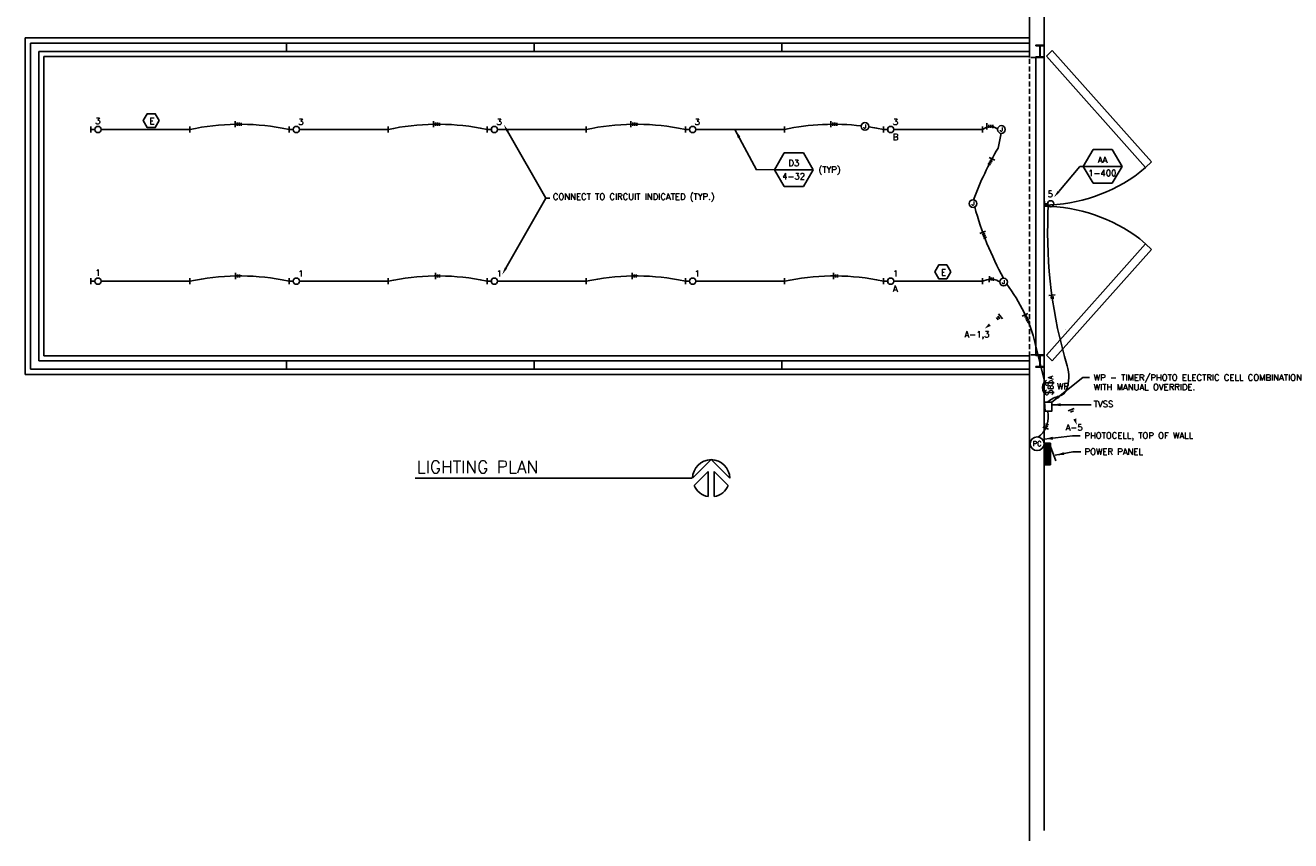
# Model space of a CAD drawing. Extents: x 977 to 2203, y 2554 to 5199.
# Tile 1 of 2: x 977 to 2203, y 2554 to 3344. Entities that reach past the tile are written whole.
import ezdxf
from ezdxf.enums import TextEntityAlignment as Align

# ---------------------------------------------------------------- set-up
doc = ezdxf.new("R2010")
doc.units = 0
doc.header["$MEASUREMENT"] = 0
doc.linetypes.add('DASHED', pattern=[7.275, 4.85, -2.425])
doc.layers.get('0').update_dxf_attribs({"linetype": 'CONTINUOUS'})
for name, color, linetype in [('CIRCUIT', 7, 'CONTINUOUS'), ('COM-TXT-100', 6, 'CONTINUOUS'), ('DOOR', 2, 'CONTINUOUS'), ('LIGHT', 2, 'CONTINUOUS'), ('POWER', 7, 'CONTINUOUS'), ('S-FLOR-COL', 1, 'CONTINUOUS'), ('S-FLOR-LW20', 1, 'CONTINUOUS'), ('S-FNDN', 4, 'DASHED'), ('SWITCH', 2, 'CONTINUOUS'), ('TEXT', 4, 'CONTINUOUS'), ('TITLE', 2, 'CONTINUOUS')]:
    doc.layers.add(name, color=color, linetype=linetype)
doc.styles.add('SIMPLEX', font='simplex')
doc.styles.get("Standard").update_dxf_attribs({"font": 'simplex.shx', "width": 0.9, "height": 609.6})
doc.dimstyles.new('DIM', dxfattribs={"dimscale": 48, "dimtxt": 0.125, "dimasz": 0.18, "dimexe": 0.09, "dimexo": 0.0625, "dimgap": 0.05, "dimtad": 0, "dimdec": 0, "dimzin": 0, "dimdsep": 46, "dimlunit": 4, "dimtxsty": 'SIMPLEX', "dimcen": 0.09, "dimadec": 0, "dimazin": 0, "dimtfac": 1, "dimtdec": 0, "dimtofl": 0, "dimtmove": 2, "dimatfit": 3, "dimfxl": 0, "dimfrac": 1, "dimtolj": 1, "dimtzin": 1, "dimarcsym": 0})

# ---------------------------------------------------------------- blocks, each defined once
blk = doc.blocks.new('X_OUT01')
blk.add_circle((0, 0), 0.0625)
at = {"color": 3}
blk.add_text('J', height=0.0625, rotation=90, dxfattribs=at).set_placement((0, 0), align=Align.MIDDLE)
blk = doc.blocks.new('X_SWIDBL')
for p, q in [((-0.082, 0.058), (0.082, 0.058)), ((-0.082, -0.098), (0.082, -0.098))]:
    blk.add_line(p, q)
blk.add_arc((0.031, -0.02), 0.138, 145.3324, 214.6676)
at = {"style": 'SIMPLEX'}
for p in [(0, 0.058), (0, -0.098)]:
    blk.add_text('S', height=0.125, rotation=90, dxfattribs=at).set_placement(p, align=Align.MIDDLE)
at = {"color": 6, "style": 'SIMPLEX'}
for p in [(0.063, 0.111), (0.063, -0.045)]:
    blk.add_attdef('X', p, '', height=0.0778, rotation=90, dxfattribs=at)
blk = doc.blocks.new('_CIR02')
at = {"color": 3}
for p, q in [((0, 0.0625), (0, -0.0625)), ((0.04, -0.03125), (0.04, 0.03125)), ((0.08, -0.03125), (0.08, 0.03125))]:
    blk.add_line(p, q, dxfattribs=at)
blk = doc.blocks.new('_NOT02X')
for p, q in [((-0.126, 0.23), (-0.258, 0.001)), ((0.137, 0.23), (-0.126, 0.23)), ((0.269, 0.001), (0.137, 0.23)), ((-0.258, 0.001), (0.269, 0.001)), ((-0.258, 0.001), (-0.126, -0.227)), ((0.137, -0.227), (0.269, 0.001)), ((-0.126, -0.227), (0.137, -0.227))]:
    blk.add_line(p, q)
at = {"style": 'SIMPLEX'}
for tag, p in [('TOP', (0.004, 0.049)), ('BOT', (0.001, -0.131))]:
    blk.add_attdef(tag, text='', height=0.0843, dxfattribs=at).set_placement(p, align=Align.CENTER)
blk = doc.blocks.new('X_WMRND')
for p, q in [((0.01, 0.055), (0.01, -0.055)), ((0.01, 0), (0.074, 0))]:
    blk.add_line(p, q)
blk.add_circle((0.136, 0), 0.0625)
blk = doc.blocks.new('N_ARROW')
at = {"color": 4}
for p, q in [((-0.147, 0.345), (0.136, 0.062)), ((0, 0.375), (0.375, 0)), ((0.136, 0.062), (-0.37, 0.062)), ((0.136, -0.063), (-0.37, -0.063)), ((0.136, -0.063), (-0.147, -0.345)), ((0.375, 0), (0, -0.375))]:
    blk.add_line(p, q, dxfattribs=at)
for start, end in [(113.0515, 170.4059), (270, 90), (189.5941, 246.9485)]:
    blk.add_arc((0, 0), 0.375, start, end, dxfattribs=at)
blk = doc.blocks.new('_CIR01')
at = {"color": 3}
for p, q in [((0, 0.0625), (0, -0.0625)), ((0.04, -0.03125), (0.04, 0.03125))]:
    blk.add_line(p, q, dxfattribs=at)
blk = doc.blocks.new('_PNLS62')
for p, q in [((0, -10.5), (0, 10.5)), ((0, 10.5), (6, 10.5)), ((1, -10.5), (1, 10.5)), ((2, -10.5), (2, 10.5)), ((3, -10.5), (3, 10.5)), ((4, -10.5), (4, 10.5)), ((5, -10.5), (5, 10.5)), ((6, 10.5), (6, -10.5)), ((6, 7.5), (11.1, -6.6)), ((6, -10.5), (0, -10.5))]:
    blk.add_line(p, q)

msp = doc.modelspace()

# ---------------------------------------------------------------- linework, layer by layer
at = {"color": 3}
for p, q in [((1180.8, 3251.2), (1180.8, 3245.2)), ((1182.8, 3246.7), (1182.7, 3249.7)), ((1184.7, 3246.7), (1184.6, 3249.7)), ((1186.6, 3246.6), (1186.6, 3249.6)), ((1373, 3251.2), (1373, 3245.2)), ((1374.9, 3246.7), (1374.9, 3249.7)), ((1376.8, 3246.7), (1376.8, 3249.7)), ((1378.8, 3246.6), (1378.7, 3249.6)), ((1564.2, 3251.2), (1564.3, 3245.2)), ((1566.2, 3246.7), (1566.2, 3249.7)), ((1568.1, 3246.7), (1568.1, 3249.7)), ((1570, 3246.6), (1570, 3249.6)), ((1757.8, 3251.2), (1757.9, 3245.2)), ((1759.8, 3246.7), (1759.8, 3249.7)), ((1761.7, 3246.7), (1761.7, 3249.7)), ((1763.6, 3246.6), (1763.6, 3249.6)), ((1909.1, 3249.1), (1909.1, 3243.1)), ((1911, 3244.6), (1911, 3247.6)), ((1912.9, 3244.6), (1912.9, 3247.6)), ((1914.9, 3244.4), (1914.8, 3247.4)), ((1916.8, 3213.2), (1911.4, 3215.8)), ((1911.9, 3213.4), (1914.6, 3212.1)), ((1910, 3210.1), (1912.7, 3208.7)), ((1911, 3211.7), (1913.7, 3210.4)), ((1907.9, 3144.5), (1902.4, 3142.1)), ((1904.5, 3141), (1907.3, 3142.2)), ((1905.3, 3139.2), (1908, 3140.4)), ((1905.9, 3137.4), (1908.6, 3138.6)), ((1975.2, 3082.8), (1969.2, 3082.2)), ((1970.9, 3080.5), (1973.9, 3080.7)), ((1971.1, 3079.2), (1974.1, 3079.5)), ((1948.8, 3064.8), (1943.4, 3062.1)), ((1945.6, 3061.1), (1948.3, 3062.4)), ((1946.5, 3059.3), (1949.2, 3060.7)), ((1947.2, 3057.5), (1949.9, 3058.9)), ((1948.1, 3055.8), (1950.8, 3057.2))]:
    msp.add_line(p, q, dxfattribs=at)
at = {"color": 6}
for centre in [(1048, 3243), (1240, 3243), (1432, 3243), (1624, 3243), (1816, 3243), (1048, 3096), (1240, 3096), (1432, 3096), (1624, 3096), (1816, 3096)]:
    msp.add_circle(centre, 3, dxfattribs=at)
at = {"color": 6, "linetype": 'Continuous'}
msp.add_arc((1985.5, 3048.7), 0.0109, 0, 90, dxfattribs=at)
at = {"layer": 'CIRCUIT', "linetype": 'Continuous'}
for points, format in [([(1233, 3243), (1226.2, 3244.3, 0.099548), (1137, 3243, 5.829226)], "xyb"), ([(1425, 3243), (1418.2, 3244.3, 0.099548), (1329, 3243, 5.829226)], "xyb"), ([(1617, 3243), (1610.2, 3244.3, 0.099548), (1521, 3243, 5.829226)], "xyb"), ([(1787.3, 3246.5, 0.082764), (1713, 3243, 5.829226)], "xyb"), ([(1809, 3243), (1802.2, 3244.3, 0.008411), (1794.7, 3245.5, 5.829226)], "xyb"), ([(1923.1, 3239.3), (1920, 3225, 0.042884), (1896.1, 3174.8, 0.392334)], "xyb"), ([(1905, 3243), (1908.3, 3244.8, -0.290413), (1919.5, 3243.5, -0.407613)], "xyb"), ([(1897.3, 3168, 0.058768), (1925.2, 3098.9, 0.386769)], "xyb"), ([(1968.6, 3169.2), (1968.3, 3161.2, 0.082923), (1986.9, 3014.1, -0.161644), (1986.2, 2990.8, -0.24922), (1979.3, 2984.6, 0.110147), (1968.3, 2979.1, 1.594395)], "xyb"), ([(1233, 3096), (1226.2, 3097.3, 0.099548), (1137, 3096, 5.829226)], "xyb"), ([(1425, 3096), (1418.2, 3097.3, 0.099548), (1329, 3096, 5.829226)], "xyb"), ([(1617, 3096), (1610.2, 3097.3, 0.099548), (1521, 3096, 5.829226)], "xyb"), ([(1809, 3096), (1802.2, 3097.3, 0.099548), (1713, 3096, 5.829226)], "xyb"), ([(1905, 3096), (1909, 3097.3, -0.250003), (1921.6, 3095.2, -0.765771)], "xyb"), ([(1965.4, 2997.7), (1956, 3035.6, 0.102781), (1928.4, 3093, -3.945516)], "xyb"), ([(1907.2, 3050.2, 0, 3, 0), (1912, 3053.8, 0, 0, 0)], "xyseb"), ([(1968.1, 2969.8), (1968.4, 2966.5, -0.265887), (1958.8, 2944.8, 2.23674)], "xyb"), ([(1996.1, 2956.8, 0, 3, 0), (1994.2, 2962.5, 0, 0, 0)], "xyseb")]:
    msp.add_lwpolyline(points, format=format, dxfattribs=at)
msp.add_lwpolyline([(1965.1, 2978.8), (1972, 2978.8), (1972, 2969.9), (1965.6, 2969.9)], close=True, dxfattribs=at)
msp.add_circle((1957.8, 2938.5), 6.66, dxfattribs=at)
at = {"layer": 'COM-TXT-100', "linetype": 'Continuous'}
for p, q in [((1444.7, 3241.5), (1481.8, 3176.4)), ((1978.7, 3182.8), (1999.1, 3207.1)), ((1999.1, 3207.1), (2002.5, 3207.2)), ((1443, 3108.6), (1481.8, 3176.4)), ((1481.8, 3176.4), (1485.7, 3176.4)), ((1481.8, 3176.4), (1485, 3176.4))]:
    msp.add_line(p, q, dxfattribs=at)
for points in [[(1107.3, 3251.6), (1103.4, 3258.3), (1095.6, 3258.3), (1091.7, 3251.6), (1095.6, 3244.8), (1103.4, 3244.8)], [(1874.1, 3105), (1870.2, 3111.8), (1862.5, 3111.8), (1858.6, 3105), (1862.5, 3098.3), (1870.2, 3098.3)]]:
    msp.add_lwpolyline(points, close=True, dxfattribs=at)
for points in [[(1443.6, 3240.9), (1445.7, 3242), (1441.1, 3247.7)], [(1979.6, 3182), (1977.7, 3183.5), (1974, 3177.2)], [(1444.1, 3108), (1442, 3109.2), (1439.5, 3102.3)]]:
    msp.add_solid(points, dxfattribs=at)
at = {"layer": 'DOOR', "linetype": 'Continuous'}
for p, q in [((1966.8, 3314.1), (1972.5, 3319.7)), ((1966.8, 3314.1), (2062.8, 3206.1)), ((1972.5, 3319.7), (2068.5, 3211.7)), ((2062.8, 3206.1), (2068.5, 3211.7)), ((1966.8, 3024.3), (2062.8, 3132.3)), ((1972.5, 3018.7), (2068.5, 3126.7)), ((2062.8, 3132.3), (2068.5, 3126.7)), ((1966.8, 3024.3), (1972.5, 3018.7))]:
    msp.add_line(p, q, dxfattribs=at)
for points in [[(2062.8, 3206.1), (2057.4, 3201.5, -0.160553), (1964.5, 3169.7, -3.724374)], [(2062.8, 3132.3), (2057.4, 3136.9, 0.160553), (1964.5, 3168.7, 3.724374)]]:
    msp.add_lwpolyline(points, format="xyb", dxfattribs=at)
at = {"layer": 'LIGHT', "linetype": 'Continuous'}
for p, q in [((1041, 3246), (1041, 3240)), ((1045, 3243), (1041, 3243)), ((1051, 3243), (1137, 3243)), ((1137, 3246), (1137, 3240)), ((1233, 3246), (1233, 3240)), ((1237, 3243), (1233, 3243)), ((1243, 3243), (1329, 3243)), ((1329, 3246), (1329, 3240)), ((1425, 3246), (1425, 3240)), ((1429, 3243), (1425, 3243)), ((1435, 3243), (1521, 3243)), ((1521, 3246), (1521, 3240)), ((1617, 3246), (1617, 3240)), ((1621, 3243), (1617, 3243)), ((1627, 3243), (1713, 3243)), ((1713, 3246), (1713, 3240)), ((1809, 3246), (1809, 3240)), ((1813, 3243), (1809, 3243)), ((1819, 3243), (1905, 3243)), ((1905, 3246), (1905, 3240)), ((1041, 3099), (1041, 3093)), ((1045, 3096), (1041, 3096)), ((1051, 3096), (1137, 3096)), ((1137, 3099), (1137, 3093)), ((1233, 3099), (1233, 3093)), ((1237, 3096), (1233, 3096)), ((1243, 3096), (1329, 3096)), ((1329, 3099), (1329, 3093)), ((1425, 3099), (1425, 3093)), ((1429, 3096), (1425, 3096)), ((1435, 3096), (1521, 3096)), ((1521, 3099), (1521, 3093)), ((1617, 3099), (1617, 3093)), ((1621, 3096), (1617, 3096)), ((1627, 3096), (1713, 3096)), ((1713, 3099), (1713, 3093)), ((1809, 3099), (1809, 3093)), ((1813, 3096), (1809, 3096)), ((1819, 3096), (1905, 3096)), ((1905, 3099), (1905, 3093))]:
    msp.add_line(p, q, dxfattribs=at)
at = {"layer": 'S-FLOR-COL', "linetype": 'Continuous'}
msp.add_line((1956.5, 3313.3), (1956.5, 3024.1), dxfattribs=at)
at = {"layer": 'S-FLOR-COL'}
for points in [[(1956.5, 3324.2), (1959.9, 3324.2, -0.414214), (1960.3, 3323.7), (1960.3, 3313.7, -0.414214), (1959.9, 3313.3), (1956.5, 3313.3), (1956.5, 3312.8), (1964.5, 3312.8), (1964.5, 3313.3), (1961.1, 3313.3, -0.414214), (1960.6, 3313.7), (1960.6, 3323.7, -0.414214), (1961.1, 3324.2), (1964.5, 3324.2), (1964.5, 3324.7), (1956.5, 3324.7)], [(1956.5, 3013.2), (1959.9, 3013.2, 0.414214), (1960.3, 3013.7), (1960.3, 3023.7, 0.414214), (1959.9, 3024.1), (1956.5, 3024.1), (1956.5, 3024.6), (1964.5, 3024.6), (1964.5, 3024.1), (1961.1, 3024.1, 0.414214), (1960.6, 3023.7), (1960.6, 3013.7, 0.414214), (1961.1, 3013.2), (1964.5, 3013.2), (1964.5, 3012.7), (1956.5, 3012.7)]]:
    msp.add_lwpolyline(points, format="xyb", close=True, dxfattribs=at)
at = {"layer": 'S-FLOR-LW20', "linetype": 'Continuous'}
for p, q in [((1230.5, 3326.7), (1230.5, 3318.7)), ((1470.5, 3326.7), (1470.5, 3318.7)), ((1710.5, 3326.7), (1710.5, 3318.7)), ((1230.5, 3018.7), (1230.5, 3010.7)), ((1470.5, 3018.7), (1470.5, 3010.7)), ((1710.5, 3018.7), (1710.5, 3010.7))]:
    msp.add_line(p, q, dxfattribs=at)
at = {"layer": 'S-FNDN', "linetype": 'Continuous'}
for p, q in [((1950.5, 3324.7), (1950.5, 3783.7)), ((1964.5, 2563.7), (1964.5, 3773.7)), ((977.5, 3331.7), (1950.5, 3331.7)), ((977.5, 3005.7), (977.5, 3331.7)), ((982.5, 3326.7), (1950.5, 3326.7)), ((982.5, 3010.7), (982.5, 3326.7)), ((1950.5, 3324.7), (1950.5, 3312.8)), ((990.5, 3318.7), (1950.5, 3318.7)), ((990.5, 3018.7), (990.5, 3318.7)), ((995.5, 3313.7), (1950.5, 3313.7)), ((995.5, 3023.7), (995.5, 3313.7)), ((990.5, 3018.7), (1950.5, 3018.7)), ((995.5, 3023.7), (1950.5, 3023.7)), ((1950.5, 2553.7), (1950.5, 3024.6)), ((1950.5, 3012.7), (1950.5, 3018.7)), ((977.5, 3005.7), (1950.5, 3005.7)), ((982.5, 3010.7), (1950.5, 3010.7))]:
    msp.add_line(p, q, dxfattribs=at)
at = {"layer": 'S-FNDN', "linetype": 'DASHED'}
for p, q in [((1950.5, 3318.7), (1950.5, 3018.7)), ((1956.5, 3312.8), (1950.5, 3312.8)), ((1956.5, 3024.6), (1950.5, 3024.6))]:
    msp.add_line(p, q, dxfattribs=at)
at = {"layer": 'TITLE', "linetype": 'Continuous'}
msp.add_line((1355.1, 2905.2), (1623.1, 2905.2), dxfattribs=at)

# ---------------------------------------------------------------- block references
at = {"layer": 'CIRCUIT', "linetype": 'Continuous'}
for name, p, xscale, yscale, zscale, rotation in [('X_OUT01', (1791, 3246), 60, 60, 60, 270), ('X_OUT01', (1923.2, 3243), 60, 60, 60, 270), ('X_OUT01', (1895.7, 3171.2), 60, 60, 60, 270), ('_CIR02', (1181.2, 3101.1), 48, 48, 48, 359.7690940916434), ('_CIR02', (1375, 3101.1), 48, 48, 48, 359.7690940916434), ('_CIR02', (1565.4, 3101.1), 48, 48, 48, 359.7690940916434), ('_CIR02', (1760.6, 3101.1), 48, 48, 48, 359.7690940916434), ('_CIR02', (1911.5, 3098), 48, 48, 48, 359.7690940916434), ('X_OUT01', (1925.3, 3095.2), 60, 60, 60, 270), ('_CIR02', (1922.3, 3061.9), 48, 48, 48, 217.3849442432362), ('_CIR01', (1990.8, 2971.4), 48, 48, 48, 292.3396706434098), ('_CIR02', (1966.1, 2953.5), 48, 48, 48, 71.97386897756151)]:
    msp.add_blockref(name, p, dxfattribs=dict(at, xscale=xscale, yscale=yscale, zscale=zscale, rotation=rotation))
at = {"layer": 'COM-TXT-100', "linetype": 'Continuous', "xscale": 71.14624505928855, "yscale": 71.14624505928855, "zscale": 71.14624505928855}
for p, values in [((1721.8, 3204), {'TOP': 'D3', 'BOT': '4-32'}), ((2020.9, 3207.1), {'TOP': 'AA', 'BOT': '1-400'})]:
    msp.add_blockref('_NOT02X', p, dxfattribs=at).add_auto_attribs(values)
at = {"layer": 'LIGHT', "linetype": 'Continuous', "xscale": 48, "yscale": 48, "zscale": 48}
msp.add_blockref('X_WMRND', (1964.5, 3171), dxfattribs=at)
at = {"layer": 'POWER', "linetype": 'Continuous'}
msp.add_blockref('_PNLS62', (1964.9, 2928.4), dxfattribs=at)
at = {"layer": 'SWITCH', "linetype": 'Continuous'}
ref = msp.add_blockref('X_SWIDBL', (1969.4, 2994), dxfattribs=dict(at, xscale=60, yscale=60, zscale=60))
ref.add_attrib('X', 'A', (1973.2, 3000.7), dxfattribs={"layer": '0', "color": 6, "height": 4.67, "rotation": 90, "style": 'SIMPLEX'})
ref.add_attrib('X', 'B', (1973.2, 2991.3), dxfattribs={"layer": '0', "color": 6, "height": 4.67, "rotation": 90, "style": 'SIMPLEX'})
at = {"layer": 'TITLE', "linetype": 'Continuous', "xscale": 48, "yscale": 48, "zscale": 48, "rotation": 90}
msp.add_blockref('N_ARROW', (1642, 2905), dxfattribs=at)

# ---------------------------------------------------------------- texts
at = {"layer": 'COM-TXT-100', "linetype": 'Continuous', "style": 'SIMPLEX'}
for s, p in [('3', (1045.2, 3248.3)), ('E', (1097.8, 3248.2)), ('3', (1242, 3247.4)), ('3', (1434, 3247.4)), ('3', (1626, 3247.4)), ('3', (1818, 3247.4)), ('B', (1818, 3232.7)), ('(TYP)', (1746, 3201)), ('CONNECT TO CIRCUIT INDICATED (TYP.)', (1488.6, 3174.9)), ('5', (1968, 3177.4)), ('1', (1045.2, 3101.3)), ('1', (1242, 3100.4)), ('1', (1434, 3100.4)), ('1', (1626, 3100.4)), ('1', (1818, 3100.4)), ('E', (1864.7, 3101.6)), ('A', (1818, 3085.7)), ('A-1,3', (1887.4, 3041.5)), ('WP - TIMER/PHOTO ELECTRIC CELL COMBINATION', (2012.7, 2999.6)), ('WP', (1977, 2991)), ('WITH MANUAL OVERRIDE.', (2012.7, 2990.3)), ('TVSS', (2012.6, 2973.9)), ('A-5', (1985.4, 2951.2)), ('PHOTOCELL, TOP OF WALL', (2003.6, 2943.4)), ('POWER PANEL', (2003.8, 2927.7))]:
    msp.add_text(s, height=6, dxfattribs=at).set_placement(p)
at = {"layer": 'TEXT', "linetype": 'Continuous', "style": 'SIMPLEX'}
msp.add_text('PC', height=4.8, dxfattribs=at).set_placement((1957.8, 2938.5), align=Align.MIDDLE)
at = {"layer": 'TITLE', "linetype": 'Continuous', "style": 'SIMPLEX'}
msp.add_text('LIGHTING PLAN', height=12, dxfattribs=at).set_placement((1356.6, 2910))

# ---------------------------------------------------------------- leaders
at = {"layer": 'COM-TXT-100', "linetype": 'Continuous'}
for points in [[(1665, 3243), (1686, 3204), (1703.4, 3204.1)], [(1972, 2978.8), (2002.1, 3002.5), (2008.7, 3002.5)], [(1972, 2976.2), (2001.2, 2976.3), (2010.1, 2976.3)], [(1964.5, 2942.8), (1992, 2946.2), (1999.4, 2946.2)], [(1975.4, 2927.2), (1992.3, 2930.6), (2000, 2930.6)]]:
    msp.add_leader(points, dimstyle='DIM', override={"dimgap": 0.05, "dimtad": 0}, dxfattribs=at)

doc.saveas('drawing.dxf')
